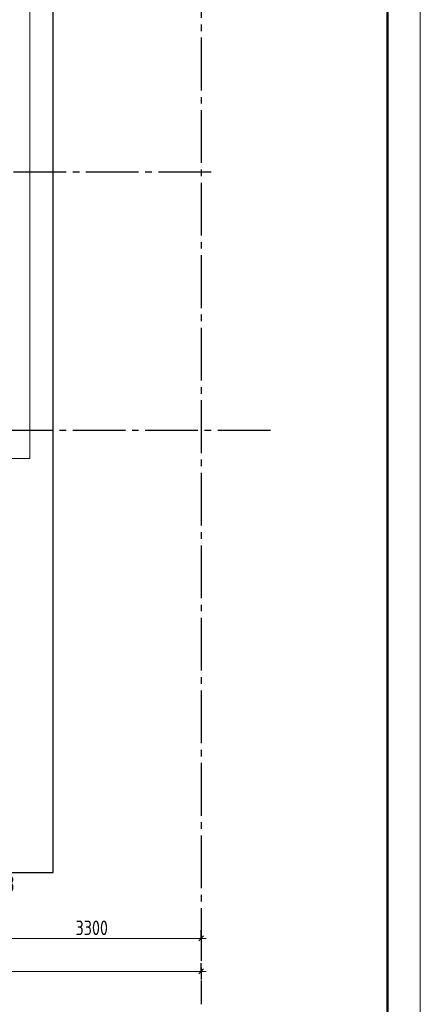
# Model space of a CAD drawing. Header units: millimetres. Extents: x 0 to 31317, y 0 to 42000.
# Tile 9 of 12: x 23618 to 29700, y 15930 to 30862. Entities that reach past the tile are written whole.
import ezdxf

# ---------------------------------------------------------------- set-up
doc = ezdxf.new("R2010")
doc.units = ezdxf.units.MM
doc.linetypes.add('______5', pattern=[1100, 800, -100, 100, -100])
doc.layers.add('Standard', color=7, linetype='Continuous', lineweight=25)
doc.layers.add('Оси', color=40, linetype='______5', lineweight=18)
doc.layers.add('ЖБ Перекрытие верхний уровень', color=7, linetype='Continuous', lineweight=25, true_color=0xe0e0ff)
doc.styles.add('GOST 2.304-81', font='txt')

msp = doc.modelspace()

# ---------------------------------------------------------------- linework, layer by layer
at = {"layer": 'Standard', "color": 251, "linetype": 'Continuous', "lineweight": -3, "true_color": 0x656565, "transparency": 33554687}
for p, q in [((26374, 16930), (26374, 17055)), ((26374, 16930), (26374, 16805)), ((26374, 16930), (26374, 16930)), ((26374, 16430), (26374, 16555)), ((26374, 16430), (26374, 16305)), ((26374, 16430), (26374, 16430))]:
    msp.add_line(p, q, dxfattribs=at)
at = {"layer": 'Standard', "color": 7, "linetype": 'Continuous', "lineweight": 13, "transparency": 33554687}
for p, q in [((23074, 16930), (26374, 16930)), ((26374, 16930), (26449, 16930)), ((7924, 16430), (26374, 16430)), ((26374, 16430), (26449, 16430))]:
    msp.add_line(p, q, dxfattribs=at)
at = {"layer": 'Standard', "color": 7, "linetype": 'Continuous', "lineweight": 25, "transparency": 33554687}
for p, q in [((26336, 16892), (26411, 16968)), ((26336, 16392), (26411, 16468))]:
    msp.add_line(p, q, dxfattribs=at)
at = {"layer": 'Standard', "color": 7, "linetype": 'Continuous', "lineweight": 13, "transparency": 33554687}
msp.add_lwpolyline([(0, 0), (29700, 0), (29700, 42000), (0, 42000), (0, 0)], close=True, dxfattribs=at)
msp.add_lwpolyline([(29700, 42000), (0, 42000), (0, 0), (29700, 0), (29700, 42000)], dxfattribs=at)
at = {"layer": 'Standard', "color": 7, "linetype": 'Continuous', "lineweight": 50, "transparency": 33554687}
msp.add_lwpolyline([(2000, 41500), (29200, 41500), (29200, 500), (2000, 500), (2000, 41500)], close=True, dxfattribs=at)
at = {"layer": 'Standard', "color": 7, "linetype": 'Continuous', "lineweight": 25, "transparency": 33554687}
msp.add_lwpolyline([(7394, 17930), (24124, 17930), (24124, 39500), (7394, 39500), (7394, 17930)], dxfattribs=at)
at = {"layer": 'ЖБ Перекрытие верхний уровень', "color": 7, "linetype": 'Continuous', "lineweight": 18, "transparency": 33554687}
for p, q in [((23774, 24210), (23774, 32890)), ((22354, 24210), (23774, 24210))]:
    msp.add_line(p, q, dxfattribs=at)
at = {"layer": 'Оси', "color": 8, "linetype": '______5', "lineweight": -3, "transparency": 33554687}
for p, q in [((26374, 33890), (26374, 15930)), ((26524, 28550), (4600, 28550)), ((27424, 24630), (4600, 24630))]:
    msp.add_line(p, q, dxfattribs=at)

# ---------------------------------------------------------------- texts
at = {"layer": 'Standard', "color": 7, "linetype": 'Continuous', "lineweight": 25, "transparency": 33554687, "attachment_point": 7, "style": 'GOST 2.304-81'}
for s, insert, char_height, width in [('Кр-3', (22967, 17562), 250, 711.25), ('3300', (24466, 16980), 220, 641.48)]:
    msp.add_mtext(s, dxfattribs=dict(at, insert=insert, char_height=char_height, width=width))

doc.saveas('drawing.dxf')
